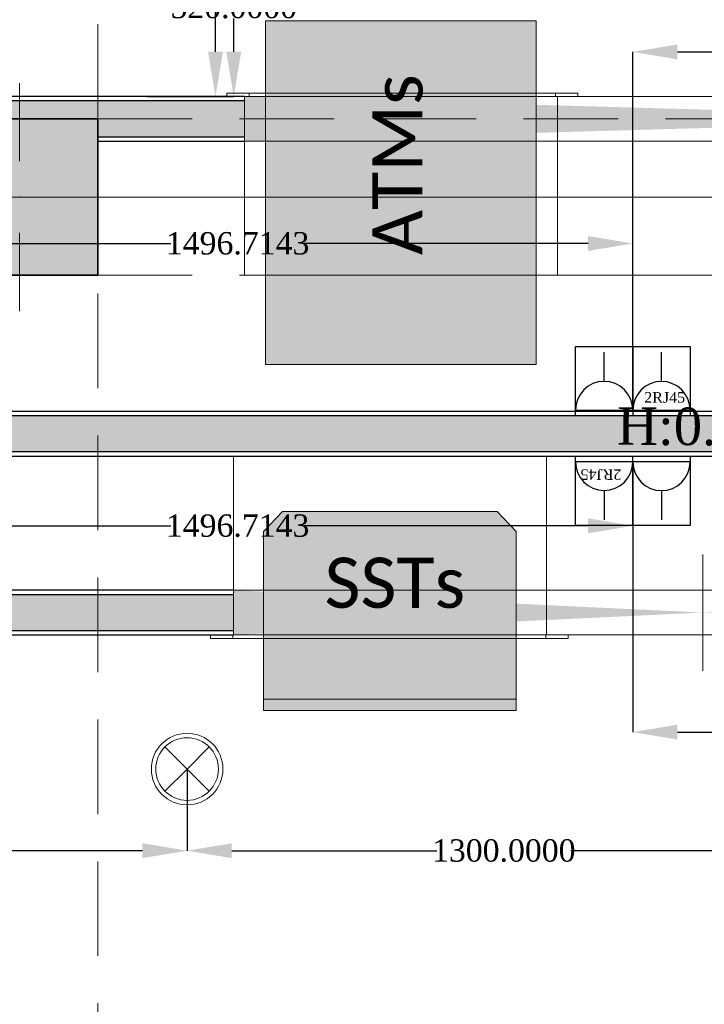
# Model space of a CAD drawing. Header units: inches. Extents: x -78787 to 29484, y -9517 to 23232.
# Tile 225 of 256: x 20332 to 21863, y -2162 to 40. Entities that reach past the tile are written whole.
import ezdxf
from ezdxf.enums import TextEntityAlignment as Align

# ---------------------------------------------------------------- set-up
doc = ezdxf.new("R2010")
doc.units = ezdxf.units.IN
doc.header["$MEASUREMENT"] = 0
doc.set_wipeout_variables(frame=1)
for name, pattern in [('Dot & Dashed', [670.277762, 317.5, -176.388889, 0, -176.388874]), ('Hidden', [317.5, 211.666667, -105.833333]), ('Wipeout_Contour', [1000, 0, -1000])]:
    doc.linetypes.add(name, pattern=pattern)
for name, color, linetype in [('- განათება', 7, 'Continuous'), ('- საშტეფცელო როზეტები', 7, 'Continuous'), ('New_Structural - Bearing', 7, 'Continuous'), ('Structural - Bearing', 7, 'Continuous'), ('Structural - Grid', 7, 'Continuous')]:
    doc.layers.add(name, color=color, linetype=linetype)
for name, color, linetype, lineweight, true_color in [('New_2D Drafting - General_Pen_No__83', 7, 'Continuous', 13, 0xff9955), ('New_Drawing & Figure_Pen_No__103', 7, 'Continuous', 13, 0xffcc99), ('New_Interior - Lamp_Pen_No__77', 7, 'Continuous', 20, 0xffeb28), ('New_Structural - Bearing_Pen_No__108', 7, 'Continuous', 13, 0xfd8379), ('New_Structural - Bearing_Pen_No__23', 7, 'Continuous', 20, 0xff6600), ('New_Structural - Bearing_Pen_No__5', 7, 'Continuous', 25, 0x40a5ff), ('New_Structural - Bearing_Pen_No__57', 7, 'Continuous', 25, 0xdcd214), ('New_Structural - Bearing_Pen_No__63', 7, 'Continuous', 18, 0xff9955), ('New_Structural - Bearing_Pen_No__83', 7, 'Continuous', 13, 0xff9955), ('Structural - Bearing_Pen_No__102', 7, 'Continuous', 13, 0xcccccc), ('Structural - Bearing_Pen_No__161', 7, 'Continuous', 13, 0x6a6a6a), ('Structural - Bearing_Pen_No__28', 7, 'Continuous', 35, 0xa80f02), ('Structural - Grid_Pen_No__81', 7, 'Continuous', 20, 0x6a6a6a)]:
    doc.layers.add(name, color=color, linetype=linetype, lineweight=lineweight, true_color=true_color)
for name, color, linetype, lineweight in [('New_Drawing & Figure_Pen_No__1', 7, 'Continuous', 13), ('New_Structural - Bearing_Pen_No__1', 7, 'Continuous', 13), ('Structural - Bearing_Pen_No__20', 1, 'Continuous', 0)]:
    doc.layers.add(name, color=color, linetype=linetype, lineweight=lineweight)
doc.styles.add('GENERATED_STYLE_2', font='txt')
doc.styles.add('GENERATED_STYLE_4', font='calibril.ttf')
doc.styles.get("Standard").update_dxf_attribs({"font": 'arial.ttf'})
doc.dimstyles.get("Standard").update_dxf_attribs({"dimtxt": 0.18, "dimasz": 0.18, "dimexe": 0.18, "dimexo": 0.0625, "dimgap": 0.09, "dimtad": 0, "dimtih": 1, "dimtoh": 1, "dimdec": 4, "dimzin": 0, "dimdsep": 46, "dimtxsty": 'Standard', "dimcen": 0.09, "dimadec": 0, "dimazin": 0, "dimtfac": 1, "dimtdec": 4, "dimtofl": 0, "dimtmove": 0, "dimatfit": 3, "dimfxl": 1, "dimtolj": 1, "dimtzin": 0, "dimarcsym": 0})

# ---------------------------------------------------------------- blocks, each defined once
blk = doc.blocks.new('Slab_21', base_point=(-4495.3, 20895.7))
at = {"layer": 'New_Structural - Bearing_Pen_No__1', "color": 7, "linetype": 'Continuous', "lineweight": 13, "flags": 128}
blk.add_lwpolyline([(-4495.3, 20895.7), (-4495.3, 20888), (-4545.3, 20888), (-4545.3, 20895.7)], close=True, dxfattribs=at)
blk = doc.blocks.new('Slab_22', base_point=(-3810.2, 20895.7))
at = {"layer": 'New_Structural - Bearing_Pen_No__1', "color": 7, "linetype": 'Continuous', "lineweight": 13, "flags": 128}
blk.add_lwpolyline([(-3810.2, 20895.7), (-3810.2, 20888), (-4495.3, 20888), (-4495.3, 20895.7)], close=True, dxfattribs=at)
blk = doc.blocks.new('Slab_23', base_point=(-3760.2, 20895.7))
at = {"layer": 'New_Structural - Bearing_Pen_No__1', "color": 7, "linetype": 'Continuous', "lineweight": 13, "flags": 128}
blk.add_lwpolyline([(-3760.2, 20895.7), (-3760.2, 20888), (-3810.2, 20888), (-3810.2, 20895.7)], close=True, dxfattribs=at)
blk = doc.blocks.new('Slab_42', base_point=(-3831.7, 19683.5))
at = {"layer": 'New_Structural - Bearing_Pen_No__1', "color": 7, "linetype": 'Continuous', "lineweight": 13, "flags": 128}
blk.add_lwpolyline([(-3831.7, 19683.5), (-3831.7, 19675.8), (-3781.7, 19675.8), (-3781.7, 19683.5)], close=True, dxfattribs=at)
blk = doc.blocks.new('Slab_43', base_point=(-4531.7, 19683.5))
at = {"layer": 'New_Structural - Bearing_Pen_No__1', "color": 7, "linetype": 'Continuous', "lineweight": 13, "flags": 128}
blk.add_lwpolyline([(-4531.7, 19683.5), (-4531.7, 19675.8), (-3831.7, 19675.8), (-3831.7, 19683.5)], close=True, dxfattribs=at)
blk = doc.blocks.new('Slab_44', base_point=(-4581.7, 19683.5))
at = {"layer": 'New_Structural - Bearing_Pen_No__1', "color": 7, "linetype": 'Continuous', "lineweight": 13, "flags": 128}
blk.add_lwpolyline([(-4581.7, 19683.5), (-4581.7, 19675.8), (-4531.7, 19675.8), (-4531.7, 19683.5)], close=True, dxfattribs=at)
blk = doc.blocks.new('Opening_1')
at = {"color": 254, "linetype": 'Wipeout_Contour', "lineweight": 0, "ltscale": 63300.553007}
blk.add_wipeout([(-4505.7, 20888), (-2755.7, 20838), (-1005.7, 20888)], dxfattribs=at).dxf.layer = 'New_Structural - Bearing'
at = {"layer": 'New_Structural - Bearing_Pen_No__23', "color": 30, "linetype": 'Continuous', "lineweight": 20, "true_color": 0xff6600, "flags": 128}
blk.add_lwpolyline([(-4505.7, 20888), (-4505.7, 20878)], dxfattribs=at)
at = {"layer": 'New_Structural - Bearing_Pen_No__83', "color": 21, "linetype": 'Continuous', "lineweight": 13, "true_color": 0xff9955, "flags": 128}
blk.add_lwpolyline([(-1005.7, 20888), (-4505.7, 20888)], dxfattribs=at)
at = {"color": 254, "linetype": 'Wipeout_Contour', "lineweight": 0, "ltscale": 63101.935584}
blk.add_wipeout([(-2755.7, 20838), (-4505.7, 20788), (-1005.7, 20788)], dxfattribs=at).dxf.layer = 'New_Structural - Bearing'
at = {"layer": 'New_Structural - Bearing_Pen_No__108', "linetype": 'Continuous', "lineweight": 13, "true_color": 0xfd8379}
blk.add_hatch(color=11, dxfattribs=at).paths.add_polyline_path([(-4505.7, 20888), (-4505.7, 20788), (-2755.7, 20838)])
at = {"layer": 'New_Structural - Bearing_Pen_No__23', "color": 30, "linetype": 'Continuous', "lineweight": 20, "true_color": 0xff6600, "flags": 128}
for points in [[(-4505.7, 20878), (-4505.7, 20798)], [(-4505.7, 20798), (-4505.7, 20788)]]:
    blk.add_lwpolyline(points, dxfattribs=at)
at = {"layer": 'New_Structural - Bearing_Pen_No__83', "color": 21, "linetype": 'Continuous', "lineweight": 13, "true_color": 0xff9955, "flags": 128}
blk.add_lwpolyline([(-4505.7, 20788), (-1005.7, 20788)], dxfattribs=at)
blk = doc.blocks.new('Opening_3')
at = {"color": 254, "linetype": 'Wipeout_Contour', "lineweight": 0, "ltscale": 60068.934506}
blk.add_wipeout([(-4530.3, 19683.6), (-2430.3, 19683.6), (-3480.3, 19733.6)], dxfattribs=at).dxf.layer = 'New_Structural - Bearing'
at = {"layer": 'New_Structural - Bearing_Pen_No__23', "color": 30, "linetype": 'Continuous', "lineweight": 20, "true_color": 0xff6600, "flags": 128}
for points in [[(-4530.3, 19693.6), (-4530.3, 19683.6)], [(-2430.3, 19683.6), (-2430.3, 19693.6)]]:
    blk.add_lwpolyline(points, dxfattribs=at)
at = {"layer": 'New_Structural - Bearing_Pen_No__83', "color": 21, "linetype": 'Continuous', "lineweight": 13, "true_color": 0xff9955, "flags": 128}
blk.add_lwpolyline([(-4530.3, 19683.6), (-2430.3, 19683.6)], dxfattribs=at)
at = {"color": 254, "linetype": 'Wipeout_Contour', "lineweight": 0, "ltscale": 60266.634588}
blk.add_wipeout([(-4530.3, 19783.6), (-3480.3, 19733.6), (-2430.3, 19783.6)], dxfattribs=at).dxf.layer = 'New_Structural - Bearing'
at = {"layer": 'New_Structural - Bearing_Pen_No__108', "linetype": 'Continuous', "lineweight": 13, "true_color": 0xfd8379}
for points in [[(-3480.3, 19733.6), (-4530.3, 19783.6), (-4530.3, 19683.6)], [(-2430.3, 19683.6), (-2430.3, 19783.6), (-3480.3, 19733.6)]]:
    blk.add_hatch(color=11, dxfattribs=at).paths.add_polyline_path(points)
at = {"layer": 'New_Structural - Bearing_Pen_No__23', "color": 30, "linetype": 'Continuous', "lineweight": 20, "true_color": 0xff6600, "flags": 128}
for points in [[(-4530.3, 19783.6), (-4530.3, 19773.6)], [(-2430.3, 19773.6), (-2430.3, 19783.6)], [(-4530.3, 19773.6), (-4530.3, 19693.6)], [(-2430.3, 19693.6), (-2430.3, 19773.6)]]:
    blk.add_lwpolyline(points, dxfattribs=at)
at = {"layer": 'New_Structural - Bearing_Pen_No__63', "color": 21, "linetype": 'Dot & Dashed', "lineweight": 18, "true_color": 0xff9955}
blk.add_line((-3480.3, 19863.6), (-3480.3, 19603.6), dxfattribs=at)
at = {"layer": 'New_Structural - Bearing_Pen_No__83', "color": 21, "linetype": 'Continuous', "lineweight": 13, "true_color": 0xff9955, "flags": 128}
blk.add_lwpolyline([(-2430.3, 19783.6), (-4530.3, 19783.6)], dxfattribs=at)
blk = doc.blocks.new('Wall_70', base_point=(-409.4, 20183.6))
at = {"layer": 'New_Structural - Bearing_Pen_No__57', "linetype": 'Continuous', "lineweight": 25, "true_color": 0xdcd214}
blk.add_hatch(color=52, dxfattribs=at).paths.add_polyline_path([(-409.4, 20173.6), (-5133.8, 20173.6), (-5133.8, 20093.6), (-409.4, 20093.6)])
at = {"layer": 'New_Structural - Bearing_Pen_No__5', "color": 161, "linetype": 'Continuous', "lineweight": 25, "true_color": 0x40a5ff}
for p, q in [((-409.4, 20173.6), (-5133.8, 20173.6)), ((-5133.8, 20093.6), (-409.4, 20093.6))]:
    blk.add_line(p, q, dxfattribs=at)
at = {"layer": 'New_Structural - Bearing_Pen_No__5', "color": 161, "linetype": 'Continuous', "lineweight": 25, "true_color": 0x40a5ff, "flags": 128}
for points in [[(-409.4, 20183.6), (-5133.8, 20183.6)], [(-5133.8, 20083.6), (-409.4, 20083.6)]]:
    blk.add_lwpolyline(points, dxfattribs=at)
blk = doc.blocks.new('Wall_72', base_point=(-5233.8, 20888))
at = {"layer": 'New_Structural - Bearing_Pen_No__57', "linetype": 'Continuous', "lineweight": 25, "true_color": 0xdcd214}
blk.add_hatch(color=52, dxfattribs=at).paths.add_polyline_path([(-5133.8, 20878), (-5133.8, 20838), (-4833.8, 20838), (-4833.8, 20798), (-4505.7, 20798), (-4505.7, 20878)])
at = {"layer": 'New_Structural - Bearing_Pen_No__5', "color": 161, "linetype": 'Continuous', "lineweight": 25, "true_color": 0x40a5ff}
for p, q in [((-4505.7, 20878), (-5133.8, 20878)), ((-4833.8, 20798), (-4505.7, 20798))]:
    blk.add_line(p, q, dxfattribs=at)
at = {"layer": 'New_Structural - Bearing_Pen_No__5', "color": 161, "linetype": 'Continuous', "lineweight": 25, "true_color": 0x40a5ff, "flags": 128}
for points in [[(-4505.7, 20888), (-5133.8, 20888)], [(-4833.8, 20788), (-4505.7, 20788)]]:
    blk.add_lwpolyline(points, dxfattribs=at)
blk = doc.blocks.new('Wall_74', base_point=(-409.4, 19683.6))
at = {"layer": 'New_Structural - Bearing_Pen_No__57', "linetype": 'Continuous', "lineweight": 25, "true_color": 0xdcd214}
blk.add_hatch(color=52, dxfattribs=at).paths.add_polyline_path([(-5233.8, 19773.6), (-5233.8, 19693.6), (-4530.3, 19693.6), (-4530.3, 19773.6)])
at = {"layer": 'New_Structural - Bearing_Pen_No__5', "color": 161, "linetype": 'Continuous', "lineweight": 25, "true_color": 0x40a5ff}
for p, q in [((-4530.3, 19773.6), (-5233.8, 19773.6)), ((-5233.8, 19693.6), (-4530.3, 19693.6))]:
    blk.add_line(p, q, dxfattribs=at)
at = {"layer": 'New_Structural - Bearing_Pen_No__5', "color": 161, "linetype": 'Continuous', "lineweight": 25, "true_color": 0x40a5ff, "flags": 128}
for points in [[(-4530.3, 19783.6), (-5133.8, 19783.6)], [(-5233.8, 19683.6), (-4530.3, 19683.6)]]:
    blk.add_lwpolyline(points, dxfattribs=at)
blk = doc.blocks.new('Column_33', base_point=(-5008.8, 20663))
at = {"layer": 'Structural - Bearing_Pen_No__161', "linetype": 'Continuous', "lineweight": 0, "true_color": 0x6a6a6a}
blk.add_hatch(color=251, dxfattribs=at).paths.add_polyline_path([(-4833.8, 20488), (-4833.8, 20838), (-5183.8, 20838), (-5183.8, 20488)])
at = {"layer": 'Structural - Bearing_Pen_No__20', "color": 1, "linetype": 'Continuous', "lineweight": 0}
for p, q in [((-5008.8, 20743), (-5008.8, 20918)), ((-5088.8, 20663), (-5263.8, 20663)), ((-4928.8, 20663), (-4753.8, 20663)), ((-5008.8, 20583), (-5008.8, 20408))]:
    blk.add_line(p, q, dxfattribs=at)
blk.add_point((-5008.8, 20663), dxfattribs=at)
at = {"layer": 'Structural - Bearing_Pen_No__28', "color": 14, "linetype": 'Continuous', "lineweight": 35, "true_color": 0xa80f02, "flags": 128}
blk.add_lwpolyline([(-4833.8, 20488), (-4833.8, 20838), (-5183.8, 20838), (-5183.8, 20488)], close=True, dxfattribs=at)
blk = doc.blocks.new('Standard grid marker')
at = {"layer": 'Structural - Grid_Pen_No__81', "color": 251, "linetype": 'Continuous', "lineweight": 20, "true_color": 0x6a6a6a}
blk.add_line((1000, 0), (51328.1, 0), dxfattribs=at)
at = {"layer": 'Structural - Grid_Pen_No__81', "color": 251, "lineweight": 20, "true_color": 0x6a6a6a, "style": 'GENERATED_STYLE_2'}
for tag, p in [('AC_MarkerText_1_0', (-100, -144)), ('AC_MarkerText_1_1', (52428.1, -144))]:
    blk.add_attdef(tag, text='', height=100, rotation=180, dxfattribs=at).set_placement(p, align=Align.TOP_CENTER)
blk = doc.blocks.new('Beam_2', base_point=(-5008.8, 14663))
at = {"layer": 'Structural - Bearing_Pen_No__102', "color": 254, "linetype": 'Hidden', "lineweight": 13, "true_color": 0xcccccc}
for p, q in [((-4833.8, 20838), (-4833.8, 26488)), ((-4833.8, 14838), (-4833.8, 20488))]:
    blk.add_line(p, q, dxfattribs=at)
blk = doc.blocks.new('Beam_11', base_point=(-47008.8, 20663))
at = {"layer": 'Structural - Bearing_Pen_No__102', "color": 254, "linetype": 'Hidden', "lineweight": 13, "true_color": 0xcccccc}
for p, q in [((-4833.8, 20838), (816.2, 20838)), ((-4833.8, 20488), (816.2, 20488))]:
    blk.add_line(p, q, dxfattribs=at)
at = {"layer": 'Structural - Bearing_Pen_No__102', "color": 254, "linetype": 'Dot & Dashed', "lineweight": 13, "true_color": 0xcccccc}
blk.add_line((-47008.8, 20663), (991.2, 20663), dxfattribs=at)
blk = doc.blocks.new('2-იანი ჩარჩო')
at = {"layer": '- საშტეფცელო როზეტები', "color": 5}
blk.add_line((8600.4, 3737), (8600.4, 3582), dxfattribs=at)
for points in [[(8472.1, 3582), (8472.1, 3737), (8600.4, 3737)], [(8600.4, 3737), (8728.7, 3737), (8728.7, 3582), (8600.4, 3582)], [(8600.4, 3582), (8472.1, 3582)]]:
    blk.add_lwpolyline(points, dxfattribs=at)
blk = doc.blocks.new('- საშტეფცელო როზეტი IP22')
at = {"layer": '- საშტეფცელო როზეტები', "color": 5}
for p, q in [((8536.7, 3822.7), (8536.7, 3888.1)), ((8472.6, 3758.6), (8600.9, 3758.6))]:
    blk.add_line(p, q, dxfattribs=at)
blk.add_arc((8536.7, 3758.6), 64.1, 0, 180, dxfattribs=at)
blk = doc.blocks.new('2 cali internetis rozeti')
at = {"layer": '- საშტეფცელო როზეტები', "color": 5}
for p, q in [((-9463.5, -8848.5), (-9463.5, -8783.2)), ((-9527.6, -8912.7), (-9399.3, -8912.7))]:
    blk.add_line(p, q, dxfattribs=at)
blk.add_arc((-9463.5, -8912.7), 64.1, 0, 180, dxfattribs=at)
at = {"layer": '- საშტეფცელო როზეტები', "color": 1, "insert": (-9502, -8872.5), "char_height": 23.657, "attachment_point": 1}
blk.add_mtext_dynamic_manual_height_columns('{\\fSylfaen|b0|i0|c0|p18;2RJ45}', width=4.298, gutter_width=0.0538, heights=[0], dxfattribs=at)
blk = doc.blocks.new('Recessed Spot')
at = {"layer": 'New_Interior - Lamp_Pen_No__77', "color": 2, "linetype": 'Continuous', "lineweight": 20, "true_color": 0xffeb28}
for q in [(-49.5, 49.5), (49.5, 49.5), (-49.5, -49.5), (49.5, -49.5)]:
    blk.add_line((0, 0), q, dxfattribs=at)
at = {"layer": 'New_Interior - Lamp_Pen_No__77', "color": 2, "linetype": 'Continuous', "lineweight": 20, "true_color": 0xffeb28, "flags": 128}
blk.add_lwpolyline([(80, 0, 1), (-80, 0, 1)], format="xyb", close=True, dxfattribs=at)
at = {"layer": 'New_Interior - Lamp_Pen_No__77', "color": 2, "linetype": 'Continuous', "lineweight": 20, "true_color": 0xffeb28}
blk.add_circle((0, 0), 70, dxfattribs=at)
blk = doc.blocks.new('*D757')
at = {"layer": '- განათება', "color": 0, "lineweight": -2, "transparency": 16777216}
for p, q in [((20643.3, 388.4), (20810.4, 388.4)), ((20810.2, 288.4), (20810.2, 93.6)), ((20810.2, -31.6), (20810.2, 42.4)), ((20696.1, -131.6), (20810.4, -131.6))]:
    blk.add_line(p, q, dxfattribs=at)
at = {"layer": '- განათება', "color": 0, "transparency": 16777216}
for points in [[(20793.5, 288.4), (20826.9, 288.4), (20810.2, 388.4)], [(20793.5, -31.6), (20826.9, -31.6), (20810.2, -131.6)]]:
    blk.add_solid(points, dxfattribs=at)
at = {"layer": 'Defpoints', "color": 0, "transparency": 16777216}
for p in [(20643.2, 388.4), (20810.2, 388.4), (20696, -131.6)]:
    blk.add_point(p, dxfattribs=at)
at = {"layer": '- განათება', "color": 0, "transparency": 16777216, "insert": (20810.2, 68), "char_height": 50, "attachment_point": 5}
blk.add_mtext('\\A1;{\\fSylfaen|b0|i0|c0|p18;520.0000}', dxfattribs=at)
blk = doc.blocks.new('*D1002')
at = {"layer": '- განათება', "color": 0, "lineweight": -2, "transparency": 16777216}
for p, q in [((19205.9, -1636.1), (19205.9, -1818.9)), ((20705.9, -1636.1), (20705.9, -1818.9)), ((19305.9, -1818.7), (19780.7, -1818.7)), ((20605.9, -1818.7), (20079.9, -1818.7))]:
    blk.add_line(p, q, dxfattribs=at)
at = {"layer": '- განათება', "color": 0, "transparency": 16777216}
for points in [[(19305.9, -1802), (19305.9, -1835.3), (19205.9, -1818.7)], [(20605.9, -1802), (20605.9, -1835.3), (20705.9, -1818.7)]]:
    blk.add_solid(points, dxfattribs=at)
at = {"layer": 'Defpoints', "color": 0, "transparency": 16777216}
for p in [(19205.9, -1636), (20705.9, -1636), (20705.9, -1818.7)]:
    blk.add_point(p, dxfattribs=at)
at = {"layer": '- განათება', "color": 0, "transparency": 16777216, "insert": (19930.3, -1818.7), "char_height": 50, "attachment_point": 5}
blk.add_mtext('\\A1;{\\fSylfaen|b0|i0|c0|p18;1500.0000}', dxfattribs=at)
blk = doc.blocks.new('*D1003')
at = {"layer": '- განათება', "color": 0, "lineweight": -2, "transparency": 16777216}
for p, q in [((20705.9, -1636.1), (20705.9, -1818.9)), ((22005.9, -1636.1), (22005.9, -1818.9)), ((20805.9, -1818.7), (21264.5, -1818.7)), ((21905.9, -1818.7), (21563.8, -1818.7))]:
    blk.add_line(p, q, dxfattribs=at)
at = {"layer": '- განათება', "color": 0, "transparency": 16777216}
for points in [[(20805.9, -1802), (20805.9, -1835.3), (20705.9, -1818.7)], [(21905.9, -1802), (21905.9, -1835.3), (22005.9, -1818.7)]]:
    blk.add_solid(points, dxfattribs=at)
at = {"layer": 'Defpoints', "color": 0, "transparency": 16777216}
for p in [(20705.9, -1636), (22005.9, -1636), (22005.9, -1818.7)]:
    blk.add_point(p, dxfattribs=at)
at = {"layer": '- განათება', "color": 0, "transparency": 16777216, "insert": (21414.1, -1818.7), "char_height": 50, "attachment_point": 5}
blk.add_mtext('\\A1;{\\fSylfaen|b0|i0|c0|p18;1300.0000}', dxfattribs=at)
blk = doc.blocks.new('*D1227')
at = {"layer": '- საშტეფცელო როზეტები', "color": 0, "lineweight": -2, "transparency": 16777216}
for p, q in [((20205.9, -836), (20205.9, -460.3)), ((20305.9, -460.5), (20669.5, -460.5)), ((21602.6, -460.5), (20968.4, -460.5)), ((21702.6, -833), (21702.6, -460.3))]:
    blk.add_line(p, q, dxfattribs=at)
at = {"layer": '- საშტეფცელო როზეტები', "color": 0, "transparency": 16777216}
for points in [[(20305.9, -443.8), (20305.9, -477.2), (20205.9, -460.5)], [(21602.6, -443.8), (21602.6, -477.2), (21702.6, -460.5)]]:
    blk.add_solid(points, dxfattribs=at)
at = {"layer": 'Defpoints', "color": 0, "transparency": 16777216}
for p in [(21702.6, -460.5), (20205.9, -836), (21702.6, -833.1)]:
    blk.add_point(p, dxfattribs=at)
at = {"layer": '- საშტეფცელო როზეტები', "color": 0, "transparency": 16777216, "insert": (20818.9, -460.5), "char_height": 50, "attachment_point": 5}
blk.add_mtext('\\A1;{\\fSylfaen|b0|i0|c0|p18;1496.7143}', dxfattribs=at)
blk = doc.blocks.new('*D1228')
at = {"layer": '- საშტეფცელო როზეტები', "color": 0, "lineweight": -2, "transparency": 16777216}
for p, q in [((21702.6, -832.9), (21702.6, -31.8)), ((21802.6, -32), (21922.5, -32)), ((22022.5, -833), (22022.5, -31.8)), ((22022.5, -32), (22122.5, -32))]:
    blk.add_line(p, q, dxfattribs=at)
at = {"layer": '- საშტეფცელო როზეტები', "color": 0, "transparency": 16777216}
for points in [[(21802.6, -15.3), (21802.6, -48.7), (21702.6, -32)], [(21922.5, -15.3), (21922.5, -48.7), (22022.5, -32)]]:
    blk.add_solid(points, dxfattribs=at)
at = {"layer": 'Defpoints', "color": 0, "transparency": 16777216}
for p in [(22022.5, -32), (21702.6, -832.9), (22022.5, -833.1)]:
    blk.add_point(p, dxfattribs=at)
at = {"layer": '- საშტეფცელო როზეტები', "color": 0, "transparency": 16777216, "insert": (22255.9, -32), "char_height": 50, "attachment_point": 5}
blk.add_mtext('\\A1;{\\fSylfaen|b0|i0|c0|p18;319.8070}', dxfattribs=at)
blk = doc.blocks.new('*D1231')
at = {"layer": '- საშტეფცელო როზეტები', "color": 0, "lineweight": -2, "transparency": 16777216}
for p, q in [((20205.9, -936.1), (20205.9, -1092.2)), ((21702.6, -949.1), (21702.6, -1092.2)), ((20305.9, -1092), (20669.5, -1092)), ((21602.6, -1092), (20968.4, -1092))]:
    blk.add_line(p, q, dxfattribs=at)
at = {"layer": '- საშტეფცელო როზეტები', "color": 0, "transparency": 16777216}
for points in [[(20305.9, -1075.3), (20305.9, -1108.7), (20205.9, -1092)], [(21602.6, -1075.3), (21602.6, -1108.7), (21702.6, -1092)]]:
    blk.add_solid(points, dxfattribs=at)
at = {"layer": 'Defpoints', "color": 0, "transparency": 16777216}
for p in [(20205.9, -936), (21702.6, -949.1), (21702.6, -1092)]:
    blk.add_point(p, dxfattribs=at)
at = {"layer": '- საშტეფცელო როზეტები', "color": 0, "transparency": 16777216, "insert": (20818.9, -1092), "char_height": 50, "attachment_point": 5}
blk.add_mtext('\\A1;{\\fSylfaen|b0|i0|c0|p18;1496.7143}', dxfattribs=at)
blk = doc.blocks.new('*D1232')
at = {"layer": '- საშტეფცელო როზეტები', "color": 0, "lineweight": -2, "transparency": 16777216}
for p, q in [((21702.6, -949.1), (21702.6, -1553.7)), ((22022.5, -949.1), (22022.5, -1553.7)), ((21802.6, -1553.5), (21922.5, -1553.5)), ((22022.5, -1553.5), (22122.5, -1553.5))]:
    blk.add_line(p, q, dxfattribs=at)
at = {"layer": '- საშტეფცელო როზეტები', "color": 0, "transparency": 16777216}
for points in [[(21802.6, -1536.8), (21802.6, -1570.2), (21702.6, -1553.5)], [(21922.5, -1536.8), (21922.5, -1570.2), (22022.5, -1553.5)]]:
    blk.add_solid(points, dxfattribs=at)
at = {"layer": 'Defpoints', "color": 0, "transparency": 16777216}
for p in [(21702.6, -949.1), (22022.5, -949.1), (22022.5, -1553.5)]:
    blk.add_point(p, dxfattribs=at)
at = {"layer": '- საშტეფცელო როზეტები', "color": 0, "transparency": 16777216, "insert": (22255.9, -1553.5), "char_height": 50, "attachment_point": 5}
blk.add_mtext('\\A1;{\\fSylfaen|b0|i0|c0|p18;319.8070}', dxfattribs=at)
blk = doc.blocks.new('*D1241')
at = {"layer": '- საშტეფცელო როზეტები', "color": 0, "lineweight": -2, "transparency": 16777216}
for p, q in [((22534.7, 3096.7), (20769.3, 3096.7)), ((20769.5, 2996.7), (20769.5, 1958.7)), ((20769.5, -31.6), (20769.5, 1907.5)), ((20616.6, -131.6), (20769.7, -131.6))]:
    blk.add_line(p, q, dxfattribs=at)
at = {"layer": '- საშტეფცელო როზეტები', "color": 0, "transparency": 16777216}
for points in [[(20752.8, 2996.7), (20786.2, 2996.7), (20769.5, 3096.7)], [(20752.8, -31.6), (20786.2, -31.6), (20769.5, -131.6)]]:
    blk.add_solid(points, dxfattribs=at)
at = {"layer": 'Defpoints', "color": 0, "transparency": 16777216}
for p in [(22534.8, 3096.7), (20616.5, -131.6), (20769.5, -131.6)]:
    blk.add_point(p, dxfattribs=at)
at = {"layer": '- საშტეფცელო როზეტები', "color": 0, "transparency": 16777216, "insert": (20769.5, 1933.1), "char_height": 50, "attachment_point": 5}
blk.add_mtext('\\A1;{\\fSylfaen|b0|i0|c0|p18;3228.3357}', dxfattribs=at)

msp = doc.modelspace()

# ---------------------------------------------------------------- linework, layer by layer
at = {"layer": 'New_Drawing & Figure_Pen_No__1', "color": 7, "linetype": 'Continuous', "lineweight": 13, "flags": 128}
msp.add_lwpolyline([(20876.9092, -1504.91936), (21441.90915, -1504.9085), (21441.90867, -1479.9085), (20876.90872, -1479.91936)], close=True, dxfattribs=at)

# ---------------------------------------------------------------- block references
at = {"layer": '- განათება', "color": 2, "linetype": 'Continuous', "lineweight": 20, "true_color": 0xffeb28, "zscale": 1000}
msp.add_blockref('Recessed Spot', (20705.93152, -1636.0366), dxfattribs=at)
at = {"layer": '- საშტეფცელო როზეტები', "color": 5}
msp.add_blockref('2-იანი ჩარჩო', (13102.26052, -4428.00907), dxfattribs=at)
at = {"layer": '- საშტეფცელო როზეტები'}
for name, p in [('- საშტეფცელო როზეტი IP22', (13101.77079, -4591.62244)), ('2 cali internetis rozeti', (31230.24182, 8079.59925))]:
    msp.add_blockref(name, p, dxfattribs=at)
at = {"layer": '- საშტეფცელო როზეტები', "color": 5, "rotation": 180}
msp.add_blockref('2-იანი ჩარჩო', (30303.0312, 2645.88943), dxfattribs=at)
at = {"layer": '- საშტეფცელო როზეტები', "rotation": 180}
for name, p in [('2 cali internetis rozeti', (12175.0499, -9861.71889)), ('- საშტეფცელო როზეტი IP22', (30303.52094, 2809.5028))]:
    msp.add_blockref(name, p, dxfattribs=at)
at = {"layer": 'New_Structural - Bearing', "color": 7, "linetype": 'Continuous', "lineweight": 13}
for name, p in [('Slab_21', (20844.41517, -123.94134)), ('Slab_22', (21529.55919, -123.94134)), ('Slab_23', (21579.55919, -123.94134)), ('Slab_44', (20758.00693, -1336.11931)), ('Slab_43', (20808.00693, -1336.11739)), ('Slab_42', (21508.00693, -1336.09048))]:
    msp.add_blockref(name, p, dxfattribs=at)
at = {"layer": 'New_Structural - Bearing', "color": 7, "lineweight": 35}
msp.add_blockref('Wall_70', (24930.35778, -836.0366), dxfattribs=at)
at = {"layer": 'Structural - Bearing', "color": 254, "lineweight": 13, "true_color": 0xcccccc}
msp.add_blockref('Beam_2', (20330.93152, -6356.64486), dxfattribs=at)
at = {"layer": 'Structural - Bearing', "color": 14, "lineweight": 35, "true_color": 0xa80f02}
msp.add_blockref('Column_33', (20330.93152, -356.64486), dxfattribs=at)

# ---------------------------------------------------------------- texts
at = {"layer": '- საშტეფცელო როზეტები', "color": 5, "insert": (22083.33673, -828.86086), "char_height": 83.9644685, "attachment_point": 3, "rotation": 359.68932566}
msp.add_mtext_dynamic_manual_height_columns('{\\fSylfaen|b0|i0|c0|p18;H:0.5 m}', width=710.9466492, gutter_width=1.70068, heights=[0], dxfattribs=at)

# ---------------------------------------------------------------- dimensions: what is measured, and where the dimension line sits
at = {"layer": '- განათება', "color": 1}
for base, p1, p2, picture, middle in [((20705.93152, -1818.67297), (19205.93152, -1636.0366), (20705.93152, -1636.0366), '*D1002', (19930.28782, -1818.67297)), ((22005.93152, -1818.67297), (20705.93152, -1636.0366), (22005.93152, -1636.0366), '*D1003', (21414.12999, -1818.67297))]:
    dim = msp.add_linear_dim(base=base, p1=p1, p2=p2, text='{\\fSylfaen|b0|i0|c0|p18;<>}', dimstyle='Standard', override={"dimtxt": 50, "dimasz": 100}, dxfattribs=at)
    dim.commit()
    dim.dimension.update_dxf_attribs({"geometry": picture, "text_midpoint": middle, "dimtype": 160})
at = {"layer": '- საშტეფცელო როზეტები', "color": 1}
for base, p1, p2, picture, middle in [((21702.64586, -460.50819), (20205.93152, -836.0366), (21702.64586, -833.06546), '*D1227', (20818.94037, -460.50819)), ((21702.64586, -1092), (20205.93152, -936.0366), (21702.64586, -949.05419), '*D1231', (20818.94037, -1092))]:
    dim = msp.add_linear_dim(base=base, p1=p1, p2=p2, text='{\\fSylfaen|b0|i0|c0|p18;<>}', dimstyle='Standard', override={"dimtxt": 50, "dimasz": 100}, dxfattribs=at)
    dim.commit()
    dim.dimension.update_dxf_attribs({"geometry": picture, "text_midpoint": middle, "dimtype": 160})

# ---------------------------------------------------------------- next in the draw order: block references
at = {"layer": 'New_Structural - Bearing', "color": 7, "linetype": 'Continuous', "lineweight": 13}
for name in ['Opening_1', 'Opening_3']:
    msp.add_blockref(name, (25339.71953, -21019.62583), dxfattribs=at)

# ---------------------------------------------------------------- next in the draw order: hatches: boundary and pattern name
at = {"layer": 'New_Drawing & Figure_Pen_No__103', "linetype": 'Continuous', "lineweight": 13, "true_color": 0xffcc99}
for points in [[(21486.48088, -731.43999), (21486.48088, 37.18619), (20881.50473, 37.18619), (20881.50473, -731.43999)], [(20919.40064, -1059.91858), (21399.4006, -1059.90936), (21441.90146, -1104.90854), (21441.90915, -1504.9085), (20876.9092, -1504.91936), (20876.90151, -1104.9194)]]:
    msp.add_hatch(color=31, dxfattribs=at).paths.add_polyline_path(points)

# ---------------------------------------------------------------- next in the draw order: linework, layer by layer
at = {"layer": 'New_2D Drafting - General_Pen_No__83', "color": 21, "linetype": 'Continuous', "lineweight": 13, "true_color": 0xff9955}
for points in [[(20833.9928, -531.6449), (20833.9928, -131.6449), (21533.9928, -131.6449), (21533.9928, -531.6449)], [(21533.9928, -531.6449), (21533.9928, -131.6449), (22233.9928, -131.6449), (22233.9928, -531.6449)], [(21509.38879, -936.09042), (21509.40417, -1336.09042), (20809.40417, -1336.11733), (20809.38879, -936.11733)], [(22209.38879, -936.06351), (22209.40417, -1336.06351), (21509.40417, -1336.09042), (21509.38879, -936.09042)]]:
    msp.add_lwpolyline(points, close=True, dxfattribs=at)
at = {"layer": 'New_Drawing & Figure_Pen_No__1', "color": 7, "linetype": 'Continuous', "lineweight": 13, "flags": 128}
for points in [[(21486.48088, -731.43999), (20881.50473, -731.43999), (20881.50473, 37.18619), (21486.48088, 37.18619)], [(20876.9092, -1504.91936), (21441.90915, -1504.9085), (21441.90867, -1479.9085), (21441.90146, -1104.90854), (21399.4006, -1059.90936), (20919.40064, -1059.91858), (20876.90151, -1104.9194), (20876.90872, -1479.91936)]]:
    msp.add_lwpolyline(points, close=True, dxfattribs=at)

# ---------------------------------------------------------------- next in the draw order: block references
at = {"layer": 'New_Structural - Bearing', "color": 7, "lineweight": 35}
for name, p in [('Wall_72', (20105.93152, -131.64486)), ('Wall_74', (24930.35778, -1336.0366))]:
    msp.add_blockref(name, p, dxfattribs=at)
at = {"layer": 'Structural - Bearing', "color": 254, "lineweight": 13, "true_color": 0xcccccc}
msp.add_blockref('Beam_11', (-21669.06848, -356.64486), dxfattribs=at)
at = {"layer": 'Structural - Grid', "color": 8, "linetype": 'Continuous', "lineweight": 15, "zscale": 1000, "rotation": 180}
msp.add_blockref('Standard grid marker', (29284.00379, -356.64486), dxfattribs=at)

# ---------------------------------------------------------------- next in the draw order: texts
at = {"layer": 'New_Drawing & Figure_Pen_No__1', "color": 7, "linetype": 'Continuous', "lineweight": 13, "char_height": 112.230476, "attachment_point": 9, "style": 'GENERATED_STYLE_4'}
for s, insert, rotation in [('\\A1;{\\pqr;\\fCalibri Light|b0|i0|c0|p0;\\W1.000000;ATMs}', (21233.58747, -82.05739), 90), ('\\A1;{\\pqr;\\fCalibri Light|b0|i0|c0|p0;\\W1.000000;SSTs}', (21327.7406, -1276.72795), 0.00110132)]:
    msp.add_mtext(s, dxfattribs=dict(at, insert=insert, rotation=rotation))

# ---------------------------------------------------------------- next in the draw order: dimensions: what is measured, and where the dimension line sits
at = {"layer": '- განათება', "color": 1}
dim = msp.add_linear_dim(base=(20810.19392, 388.35514), p1=(20696, -131.64486), p2=(20643.22966, 388.35514), angle=90, text='{\\fSylfaen|b0|i0|c0|p18;<>}', dimstyle='Standard', override={"dimtxt": 50, "dimasz": 100}, dxfattribs=at)
dim.commit()
dim.dimension.update_dxf_attribs({"geometry": '*D757', "text_midpoint": (20810.19392, 67.9938), "dimtype": 160})
at = {"layer": '- საშტეფცელო როზეტები', "color": 1}
dim = msp.add_linear_dim(base=(20769.5, -131.64486), p1=(22534.80892, 3096.69084), p2=(20616.5, -131.64486), angle=270, text='{\\fSylfaen|b0|i0|c0|p18;<>}', dimstyle='Standard', override={"dimtxt": 50, "dimasz": 100}, dxfattribs=at)
dim.commit()
dim.dimension.update_dxf_attribs({"geometry": '*D1241', "text_midpoint": (20769.5, 1933.12235), "dimtype": 160})
for base, p1, p2, picture, middle in [((22022.45276, -32), (21702.64572, -832.93244), (22022.45276, -833.06546), '*D1228', (22255.92917, -32)), ((22022.45276, -1553.5), (21702.64572, -949.05419), (22022.45276, -949.05419), '*D1232', (22255.92917, -1553.5))]:
    dim = msp.add_linear_dim(base=base, p1=p1, p2=p2, text='{\\fSylfaen|b0|i0|c0|p18;<>}', dimstyle='Standard', override={"dimtxt": 50, "dimasz": 100}, dxfattribs=at)
    dim.commit()
    dim.dimension.update_dxf_attribs({"geometry": picture, "text_midpoint": middle, "dimtype": 160})

doc.saveas('drawing.dxf')
